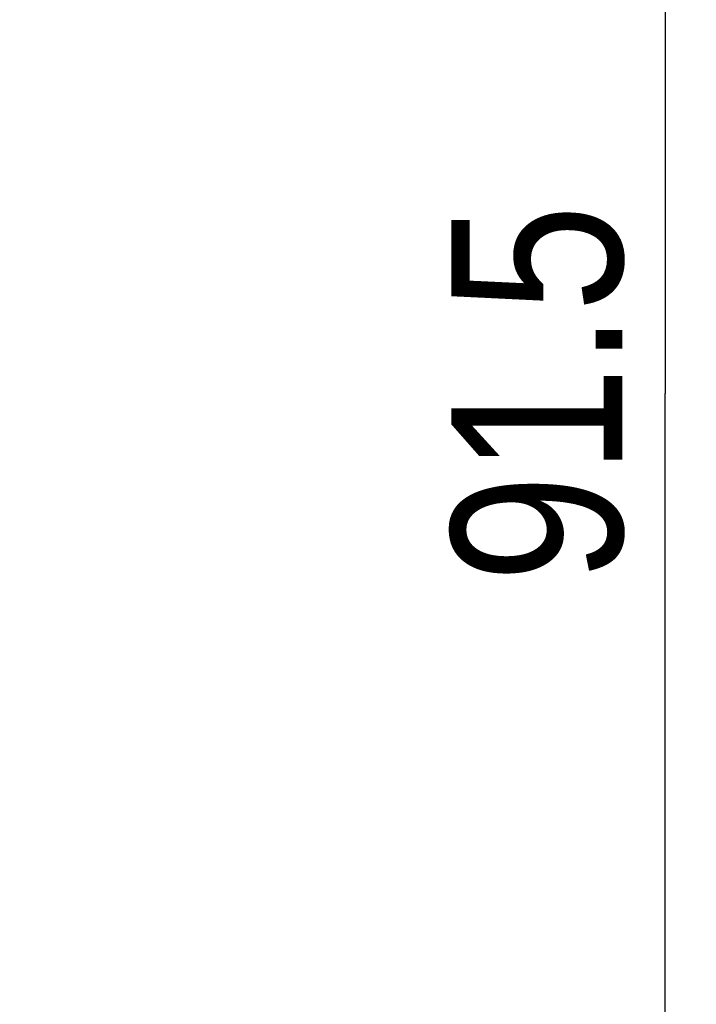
# Model space of a CAD drawing. Header units: millimetres. Extents: x 0 to 420, y 0 to 297.
# Tile 16 of 25: x 163 to 185, y 200 to 232. Entities that reach past the tile are written whole.
import ezdxf

# ---------------------------------------------------------------- set-up
doc = ezdxf.new("R2010")
doc.units = ezdxf.units.MM
doc.header["$LTSCALE"] = 23.1
doc.layers.get('0').update_dxf_attribs({"linetype": 'CONTINUOUS'})
doc.styles.get("Standard").update_dxf_attribs({"font": 'txt', "width": 0.85})
doc.dimstyles.new('DIMSTYLE_1', dxfattribs={"dimtxt": 5.5, "dimasz": 3.5, "dimexe": 1, "dimexo": 0.5, "dimgap": 1.375, "dimtad": 1, "dimdec": 4, "dimdsep": 46, "dimtxsty": 'STANDARD', "dimblk": '_FILLED', "dimblk1": '_FILLED', "dimblk2": '_FILLED', "dimcen": 0.09, "dimadec": 4, "dimazin": 2, "dimtp": 0.15, "dimtm": 0.15, "dimtfac": 1, "dimtdec": 4, "dimtofl": 0, "dimtmove": 0, "dimatfit": 3, "dimldrblk": '_FILLED', "dimfxl": 1, "dimtolj": 1, "dimarcsym": 0})

# ---------------------------------------------------------------- blocks, each defined once
blk = doc.blocks.new('_FILLED')
at = {"color": 0, "linetype": 'BYBLOCK'}
blk.add_solid([(0, 0), (-1, 0.1429), (-1, -0.1429)], dxfattribs=at)
blk = doc.blocks.new('*D3')
at = {"color": 2, "linetype": 'CONTINUOUS'}
for p, q in [((152.935, 265.853), (184.918, 265.853)), ((183.918, 265.853), (183.918, 220.103)), ((183.918, 174.353), (183.918, 220.103)), ((143.935, 174.353), (184.918, 174.353))]:
    blk.add_line(p, q, dxfattribs=at)
at = {"color": 2, "linetype": 'CONTINUOUS', "xscale": 3.5, "yscale": 3.5, "zscale": 3.5}
for p, rotation in [((183.918, 265.853), 90), ((183.918, 174.353), 270)]:
    blk.add_blockref('_FILLED', p, dxfattribs=dict(at, rotation=rotation))
at = {"color": 2, "linetype": 'CONTINUOUS', "insert": (177.043, 220.103), "char_height": 5.5, "width": 21.80357, "attachment_point": 2, "rotation": 90, "line_spacing_factor": 0.9}
blk.add_mtext('91.5', dxfattribs=at)

msp = doc.modelspace()

# ---------------------------------------------------------------- dimensions: what is measured, and where the dimension line sits
at = {"color": 2, "linetype": 'CONTINUOUS'}
dim = msp.add_linear_dim(base=(183.91835, 174.35261), p1=(152.43464, 265.85261), p2=(143.43464, 174.35261), angle=270, dimstyle='DIMSTYLE_1', dxfattribs=at)
dim.commit()
dim.dimension.update_dxf_attribs({"geometry": '*D3', "text_midpoint": (183.91835, 219.31689), "dimtype": 160})

doc.saveas('drawing.dxf')
